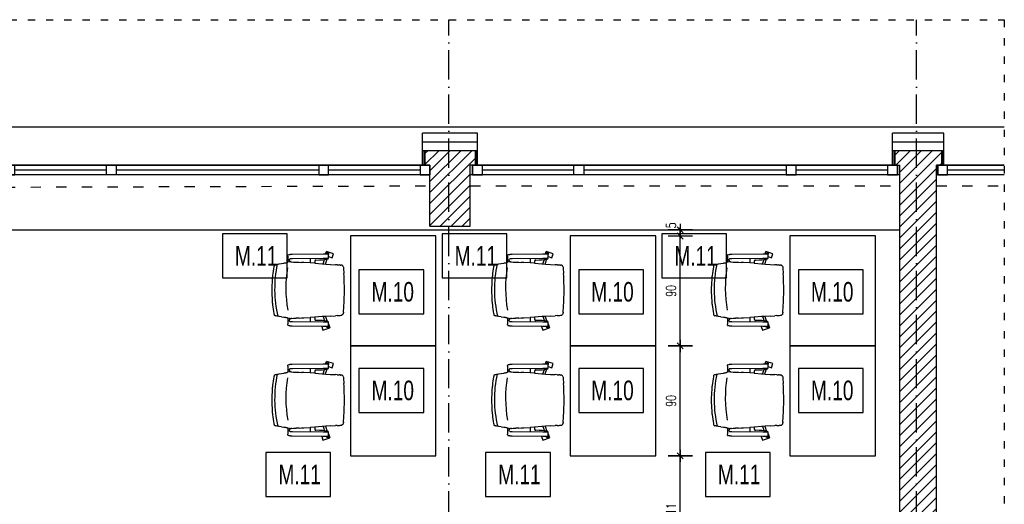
# Model space of a CAD drawing. Header units: millimetres. Extents: x 167273 to 188273, y -125105 to -88145.
# Tile 16 of 210: x 169980 to 170786, y -122048 to -121651. Entities that reach past the tile are written whole.
import ezdxf

# ---------------------------------------------------------------- set-up
doc = ezdxf.new("R2010")
doc.units = ezdxf.units.MM
doc.header["$PDMODE"] = 35
doc.header["$PDSIZE"] = 5
doc.linetypes.add('ACAD_ISO03W100', pattern=[30, 12, -18])
doc.linetypes.add('ACAD_ISO10W100', pattern=[18, 12, -3, 0, -3])
for name, color, linetype in [('!_zakres_wyposażenie', 80, 'Continuous'), ('a-osie', 1, 'ACAD_ISO10W100'), ('a-wymiary', 9, 'Continuous'), ('b-izolacja', 8, 'BATTING'), ('b-okna', 6, 'Continuous'), ('b-przerywana1', 9, 'ACAD_ISO03W100'), ('b-widokowa', 7, 'Continuous'), ('b-ściany', 2, 'Continuous'), ('c-meble', 5, 'Continuous'), ('h-hatch', 8, 'Continuous')]:
    doc.layers.add(name, color=color, linetype=linetype)
doc.styles.add('PPAB_50', font='romans.shx', dxfattribs={"width": 0.7, "height": 8})
doc.linetypes.add('BATTING', pattern='A,0.0001,-0.1,[134,ltypeshp.shx,S=0.1,R=0,X=-0.1,Y=0],-0.2,[134,ltypeshp.shx,S=0.1,R=180,X=0.1,Y=0],-0.1', length=0.4001)
doc.dimstyles.new('newPPAB_50', dxfattribs={"dimscale": 0, "dimtxt": 8, "dimasz": 1, "dimexe": 10, "dimexo": 10, "dimgap": 3.5, "dimtad": 1, "dimdec": 0, "dimzin": 0, "dimdsep": 46, "dimtxsty": 'PPAB_50', "dimblk": 'tick_50', "dimcen": 0.09, "dimdle": 5, "dimse1": 1, "dimse2": 1, "dimclrd": 9, "dimclre": 9, "dimclrt": 161, "dimadec": 0, "dimazin": 0, "dimtfac": 1, "dimtdec": 0, "dimtix": 1, "dimtofl": 0, "dimtmove": 2, "dimatfit": 3, "dimldrblk": 'tick_50', "dimfxl": 0, "dimtolj": 1, "dimtzin": 0, "dimarcsym": 0})
pattern_1 = [(45, (-26550.2005, 31481.7547), (-4.49012806, 4.49012806), [])]

# ---------------------------------------------------------------- blocks, each defined once
blk = doc.blocks.new('okno_')
at = {"layer": 'b-okna'}
for p, q in [((-166, -4), (-91, -4)), ((-83, -4), (83, -4)), ((91, -4), (166, -4))]:
    blk.add_line(p, q, dxfattribs=at)
for points in [[(-174, -8), (174, -8), (174, 0), (-174, 0)], [(-174, 0), (-166, 0), (-166, -8), (-174, -8)], [(-83, 0), (-91, 0), (-91, -8), (-83, -8)], [(83, 0), (91, 0), (91, -8), (83, -8)], [(166, 0), (174, 0), (174, -8), (166, -8)]]:
    blk.add_lwpolyline(points, close=True, dxfattribs=at)
blk = doc.blocks.new('chaise bureau dwg')
for p, q in [((-18.54, 29.73), (-17.58, 32.67)), ((-17.58, 32.67), (-11.87, 30.81)), ((-46.3, 22.96), (-46.3, 27.9)), ((-46.24, 28.59), (-46.22, 28.61)), ((-46.22, 28.61), (-46.21, 28.64)), ((-46.21, 28.64), (-46.19, 28.67)), ((-46.19, 28.67), (-46.18, 28.69)), ((-46.18, 28.69), (-46.17, 28.7)), ((-46.17, 28.7), (-46.15, 28.72)), ((-46.15, 28.72), (-46.14, 28.74)), ((-46.14, 28.74), (-46.11, 28.77)), ((-46.11, 28.77), (-46.09, 28.79)), ((-46.09, 28.79), (-46.06, 28.81)), ((-46.06, 28.81), (-46.03, 28.84)), ((-46.03, 28.84), (-45.99, 28.86)), ((-45.99, 28.86), (-45.95, 28.88)), ((-45.19, 29.22), (-45.95, 28.88)), ((-45.15, 29.23), (-45.19, 29.22)), ((-45.12, 29.25), (-45.15, 29.23)), ((-45.09, 29.26), (-45.12, 29.25)), ((-45.06, 29.27), (-45.09, 29.26)), ((-45.04, 29.27), (-45.06, 29.27)), ((-45.01, 29.28), (-45.04, 29.27)), ((-44.97, 29.29), (-45.01, 29.28)), ((-44.93, 29.29), (-44.97, 29.29)), ((-44.94, 23.14), (-44.94, 24.26)), ((-44.88, 29.3), (-44.93, 29.29)), ((-44.83, 29.3), (-44.88, 29.3)), ((-44.85, 25.47), (-44.79, 25.5)), ((-44.78, 29.31), (-44.83, 29.3)), ((-44.79, 25.5), (-44.78, 25.5)), ((-44.73, 29.32), (-44.78, 29.31)), ((-44.78, 25.5), (-44.77, 25.5)), ((-44.78, 25.5), (-44.78, 25.5)), ((-44.77, 25.5), (-44.75, 25.51)), ((-44.75, 25.51), (-44.72, 25.51)), ((-44.67, 29.32), (-44.73, 29.32)), ((-44.72, 25.51), (-44.69, 25.52)), ((-44.69, 25.52), (-44.66, 25.52)), ((-44.61, 29.33), (-44.67, 29.32)), ((-44.66, 25.52), (-44.62, 25.52)), ((-44.62, 25.52), (-44.57, 25.53)), ((-44.54, 29.33), (-44.61, 29.33)), ((-44.57, 25.53), (-44.53, 25.53)), ((-44.47, 29.34), (-44.54, 29.33)), ((-44.53, 25.53), (-44.47, 25.54)), ((-44.4, 29.34), (-44.47, 29.34)), ((-44.47, 25.54), (-44.42, 25.54)), ((-44.42, 25.54), (-44.36, 25.55)), ((-44.33, 29.35), (-44.4, 29.34)), ((-44.36, 25.55), (-44.3, 25.55)), ((-44.25, 29.35), (-44.33, 29.35)), ((-44.3, 25.55), (-44.23, 25.56)), ((-44.17, 29.36), (-44.25, 29.35)), ((-44.23, 25.56), (-44.17, 25.56)), ((-44.08, 29.36), (-44.17, 29.36)), ((-44.17, 25.56), (-44.09, 25.56)), ((-44.09, 25.56), (-44.02, 25.57)), ((-44, 29.37), (-44.08, 29.36)), ((-44.02, 25.57), (-43.94, 25.57)), ((-43.91, 29.37), (-44, 29.37)), ((-43.94, 25.57), (-43.86, 25.58)), ((-43.82, 29.37), (-43.91, 29.37)), ((-43.86, 25.58), (-43.78, 25.58)), ((-43.72, 29.38), (-43.82, 29.37)), ((-43.78, 25.58), (-43.7, 25.58)), ((-43.62, 29.38), (-43.72, 29.38)), ((-43.7, 25.58), (-43.61, 25.59)), ((-43.52, 29.39), (-43.62, 29.38)), ((-43.61, 25.59), (-43.52, 25.59)), ((-43.42, 29.39), (-43.52, 29.39)), ((-43.52, 25.59), (-43.43, 25.59)), ((-43.43, 25.59), (-43.34, 25.59)), ((-43.32, 29.39), (-43.42, 29.39)), ((-43.34, 25.59), (-43.24, 25.6)), ((-43.21, 29.39), (-43.32, 29.39)), ((-43.24, 25.6), (-43.15, 25.6)), ((-43.1, 29.4), (-43.21, 29.39)), ((-43.15, 25.6), (-43.05, 25.6)), ((-42.99, 29.4), (-43.1, 29.4)), ((-43.05, 25.6), (-42.95, 25.6)), ((-42.88, 29.4), (-42.99, 29.4)), ((-42.95, 25.6), (-42.85, 25.6)), ((-42.77, 29.4), (-42.88, 29.4)), ((-42.85, 25.6), (-42.74, 25.61)), ((-42.66, 29.4), (-42.77, 29.4)), ((-42.74, 25.61), (-42.64, 25.61)), ((-17.36, 29.74), (-42.66, 29.4)), ((-42.64, 25.61), (-17.35, 25.94)), ((-27.96, 22.26), (-27.96, 25.8)), ((-24.11, 24.19), (-24.08, 24.24)), ((-24.08, 24.24), (-24.05, 24.28)), ((-24.05, 24.28), (-24.02, 24.32)), ((-24.02, 24.32), (-23.99, 24.35)), ((-23.99, 24.35), (-23.96, 24.39)), ((-23.96, 24.39), (-23.92, 24.42)), ((-23.92, 24.42), (-23.89, 24.46)), ((-23.89, 24.46), (-23.85, 24.49)), ((-23.85, 24.49), (-23.81, 24.52)), ((-23.81, 24.52), (-23.77, 24.54)), ((-23.77, 24.54), (-23.73, 24.57)), ((-23.73, 24.57), (-23.69, 24.59)), ((-23.69, 24.59), (-23.65, 24.61)), ((-23.65, 24.61), (-23.6, 24.63)), ((-23.6, 24.63), (-23.56, 24.64)), ((-23.56, 24.64), (-23.51, 24.66)), ((-23.51, 24.66), (-23.47, 24.67)), ((-23.47, 24.67), (-23.42, 24.68)), ((-23.42, 24.68), (-23.38, 24.68)), ((-23.38, 24.68), (-23.33, 24.69)), ((-23.33, 24.69), (-23.29, 24.69)), ((-20.35, 24.73), (-23.29, 24.69)), ((-20.25, 24.73), (-20.35, 24.73)), ((-20.15, 24.73), (-20.25, 24.73)), ((-20.05, 24.73), (-20.15, 24.73)), ((-19.96, 24.73), (-20.05, 24.73)), ((-19.86, 24.74), (-19.96, 24.73)), ((-19.77, 24.74), (-19.86, 24.74)), ((-19.67, 24.74), (-19.77, 24.74)), ((-19.58, 24.74), (-19.67, 24.74)), ((-19.49, 24.75), (-19.58, 24.74)), ((-19.4, 24.75), (-19.49, 24.75)), ((-19.32, 24.75), (-19.4, 24.75)), ((-19.23, 24.76), (-19.32, 24.75)), ((-19.15, 24.76), (-19.23, 24.76)), ((-19.07, 24.76), (-19.15, 24.76)), ((-18.99, 24.77), (-19.07, 24.76)), ((-18.91, 24.77), (-18.99, 24.77)), ((-18.84, 24.77), (-18.91, 24.77)), ((-18.77, 24.78), (-18.84, 24.77)), ((-18.7, 24.78), (-18.77, 24.78)), ((-18.63, 24.79), (-18.7, 24.78)), ((-18.57, 24.79), (-18.63, 24.79)), ((-18.51, 24.8), (-18.57, 24.79)), ((-18.45, 24.8), (-18.51, 24.8)), ((-18.39, 24.81), (-18.45, 24.8)), ((-18.34, 24.81), (-18.39, 24.81)), ((-18.28, 24.82), (-18.34, 24.81)), ((-18.23, 24.82), (-18.28, 24.82)), ((-18.19, 24.83), (-18.23, 24.82)), ((-18.14, 24.83), (-18.19, 24.83)), ((-18.1, 24.84), (-18.14, 24.83)), ((-18.02, 24.85), (-18.1, 24.84)), ((-13.48, 25.76), (-18.02, 24.85)), ((-17.45, 21.55), (-16.23, 25.21)), ((-17.28, 29.74), (-17.36, 29.74)), ((-17.35, 25.94), (-17.2, 25.95)), ((-17.19, 29.74), (-17.28, 29.74)), ((-17.2, 25.95), (-17.04, 25.95)), ((-17.1, 29.74), (-17.19, 29.74)), ((-17.02, 29.74), (-17.1, 29.74)), ((-17.04, 25.95), (-16.89, 25.95)), ((-16.93, 29.75), (-17.02, 29.74)), ((-16.84, 29.75), (-16.93, 29.75)), ((-16.89, 25.95), (-16.74, 25.95)), ((-16.76, 29.75), (-16.84, 29.75)), ((-16.67, 29.75), (-16.76, 29.75)), ((-16.74, 25.95), (-16.58, 25.95)), ((-16.58, 29.75), (-16.67, 29.75)), ((-16.49, 29.75), (-16.58, 29.75)), ((-16.58, 25.95), (-16.43, 25.95)), ((-16.4, 29.75), (-16.49, 29.75)), ((-16.43, 25.95), (-16.27, 25.95)), ((-16.32, 29.75), (-16.4, 29.75)), ((-16.23, 29.74), (-16.32, 29.75)), ((-16.27, 25.95), (-16.12, 25.95)), ((-16.14, 29.74), (-16.23, 29.74)), ((-16.06, 29.74), (-16.14, 29.74)), ((-16.12, 25.95), (-15.97, 25.95)), ((-15.97, 29.74), (-16.06, 29.74)), ((-15.88, 29.74), (-15.97, 29.74)), ((-15.97, 25.95), (-15.81, 25.94)), ((-15.8, 29.74), (-15.88, 29.74)), ((-15.81, 25.94), (-15.67, 25.94)), ((-15.71, 29.74), (-15.8, 29.74)), ((-15.63, 29.74), (-15.71, 29.74)), ((-15.67, 25.94), (-15.52, 25.94)), ((-15.55, 29.74), (-15.63, 29.74)), ((-15.46, 29.74), (-15.55, 29.74)), ((-15.52, 25.94), (-15.38, 25.94)), ((-15.52, 21.42), (-14.19, 25.62)), ((-15.38, 29.73), (-15.46, 29.74)), ((-15.3, 29.73), (-15.38, 29.73)), ((-15.38, 25.94), (-15.24, 25.93)), ((-15.22, 29.73), (-15.3, 29.73)), ((-15.24, 25.93), (-15.1, 25.93)), ((-15.14, 29.73), (-15.22, 29.73)), ((-15.07, 29.73), (-15.14, 29.73)), ((-15.1, 25.93), (-14.97, 25.93)), ((-14.99, 29.72), (-15.07, 29.73)), ((-14.91, 29.72), (-14.99, 29.72)), ((-14.97, 25.93), (-14.84, 25.92)), ((-14.84, 29.72), (-14.91, 29.72)), ((-14.77, 29.72), (-14.84, 29.72)), ((-14.84, 25.92), (-14.71, 25.92)), ((-14.7, 29.71), (-14.77, 29.72)), ((-14.72, 29.71), (-14.6, 30.08)), ((-14.71, 25.92), (-14.65, 25.91)), ((-14.63, 29.71), (-14.7, 29.71)), ((-14.65, 25.91), (-14.6, 25.91)), ((-14.56, 29.71), (-14.63, 29.71)), ((-14.6, 25.91), (-14.54, 25.91)), ((-14.49, 29.7), (-14.56, 29.71)), ((-14.54, 25.91), (-14.48, 25.91)), ((-14.43, 29.7), (-14.49, 29.7)), ((-14.48, 25.91), (-14.43, 25.9)), ((-14.36, 29.7), (-14.43, 29.7)), ((-14.43, 25.9), (-14.37, 25.9)), ((-14.37, 25.9), (-14.32, 25.9)), ((-14.3, 29.69), (-14.36, 29.7)), ((-14.32, 25.9), (-14.27, 25.89)), ((-14.24, 29.69), (-14.3, 29.69)), ((-14.27, 25.89), (-14.22, 25.89)), ((-14.18, 29.69), (-14.24, 29.69)), ((-14.22, 25.89), (-14.18, 25.89)), ((-14.12, 29.68), (-14.18, 29.69)), ((-14.18, 25.89), (-14.13, 25.89)), ((-14.13, 25.89), (-14.09, 25.88)), ((-14.07, 29.68), (-14.12, 29.68)), ((-14.09, 25.88), (-14.05, 25.88)), ((-14.01, 29.68), (-14.07, 29.68)), ((-14.05, 25.88), (-14.01, 25.88)), ((-13.96, 29.67), (-14.01, 29.68)), ((-14.01, 25.88), (-13.97, 25.87)), ((-13.97, 25.87), (-13.93, 25.87)), ((-13.91, 29.67), (-13.96, 29.67)), ((-13.93, 25.87), (-13.9, 25.87)), ((-13.87, 29.66), (-13.91, 29.67)), ((-13.9, 25.87), (-13.87, 25.86)), ((-13.82, 29.66), (-13.87, 29.66)), ((-13.87, 25.86), (-13.84, 25.86)), ((-13.84, 25.86), (-13.81, 25.86)), ((-13.78, 29.66), (-13.82, 29.66)), ((-13.81, 25.86), (-13.78, 25.85)), ((-13.69, 29.65), (-13.78, 29.66)), ((-13.78, 25.85), (-13.76, 25.85)), ((-13.76, 25.85), (-13.74, 25.85)), ((-13.74, 25.85), (-13.72, 25.84)), ((-13.72, 25.84), (-13.71, 25.84)), ((-13.71, 25.84), (-13.7, 25.84)), ((-13.7, 25.84), (-13.69, 25.84)), ((-13.62, 29.64), (-13.69, 29.65)), ((-13.69, 25.84), (-13.69, 25.84)), ((-13.54, 29.63), (-13.62, 29.64)), ((-13.47, 29.61), (-13.54, 29.63)), ((-13.41, 25.77), (-13.48, 25.76)), ((-13.44, 29.61), (-13.47, 29.61)), ((-13.41, 29.6), (-13.44, 29.61)), ((-13.37, 29.58), (-13.41, 29.6)), ((-13.37, 25.78), (-13.41, 25.77)), ((-13.35, 29.58), (-13.37, 29.58)), ((-13.35, 25.79), (-13.37, 25.78)), ((-13.32, 29.57), (-13.35, 29.58)), ((-13.33, 25.8), (-13.35, 25.79)), ((-13.3, 25.81), (-13.33, 25.8)), ((-13.3, 29.56), (-13.32, 29.57)), ((-13.27, 29.55), (-13.3, 29.56)), ((-13.28, 25.82), (-13.3, 25.81)), ((-13.24, 25.84), (-13.28, 25.82)), ((-13.24, 29.53), (-13.27, 29.55)), ((-13.22, 29.52), (-13.24, 29.53)), ((-13.23, 25.85), (-13.24, 25.84)), ((-13.21, 25.86), (-13.23, 25.85)), ((-13.2, 29.51), (-13.22, 29.52)), ((-13.18, 25.87), (-13.21, 25.86)), ((-13.18, 29.49), (-13.2, 29.51)), ((-13.16, 29.48), (-13.18, 29.49)), ((-13.16, 25.89), (-13.18, 25.87)), ((-13.13, 29.46), (-13.16, 29.48)), ((-13.14, 25.91), (-13.16, 25.89)), ((-13.11, 25.94), (-13.14, 25.91)), ((-13.1, 29.43), (-13.13, 29.46)), ((-13.08, 25.97), (-13.11, 25.94)), ((-13.08, 29.4), (-13.1, 29.43)), ((-13.05, 29.36), (-13.08, 29.4)), ((-13.05, 26), (-13.08, 25.97)), ((-13.02, 29.32), (-13.05, 29.36)), ((-13.03, 26.03), (-13.05, 26)), ((-13.02, 26.05), (-13.03, 26.03)), ((-13.02, 29.33), (-12.96, 29.54)), ((-13, 29.29), (-13.02, 29.32)), ((-13.01, 26.08), (-13.02, 26.05)), ((-12.99, 26.1), (-13.01, 26.08)), ((-12.99, 29.27), (-13, 29.29)), ((-12.99, 29.26), (-12.99, 26.11)), ((-12.96, 27.48), (-12.99, 27.49)), ((-12.96, 27.48), (-11.87, 30.81)), ((-57.49, 19.19), (-57.5, 19.15)), ((-57.48, 19.28), (-57.49, 19.24)), ((-57.49, 19.24), (-57.49, 19.19)), ((-57.47, 19.32), (-57.48, 19.28)), ((-57.46, 19.41), (-57.47, 19.37)), ((-57.47, 19.37), (-57.47, 19.32)), ((-57.45, 19.45), (-57.46, 19.41)), ((-57.44, 19.54), (-57.45, 19.5)), ((-57.45, 19.5), (-57.45, 19.45)), ((-57.43, 19.58), (-57.44, 19.54)), ((-57.42, 19.66), (-57.43, 19.62)), ((-57.43, 19.62), (-57.43, 19.58)), ((-57.41, 19.71), (-57.42, 19.66)), ((-57.4, 19.79), (-57.41, 19.75)), ((-57.41, 19.75), (-57.41, 19.71)), ((-57.39, 19.83), (-57.4, 19.79)), ((-57.38, 19.9), (-57.39, 19.86)), ((-57.39, 19.86), (-57.39, 19.83)), ((-57.37, 19.94), (-57.38, 19.9)), ((-57.36, 20.01), (-57.37, 19.98)), ((-57.37, 19.98), (-57.37, 19.94)), ((-57.35, 20.09), (-57.36, 20.05)), ((-57.36, 20.05), (-57.36, 20.01)), ((-57.34, 20.12), (-57.35, 20.09)), ((-57.3, 20.3), (-57.31, 20.27)), ((-57.29, 20.37), (-57.3, 20.33)), ((-57.3, 20.33), (-57.3, 20.3)), ((-57.28, 20.4), (-57.29, 20.37)), ((-57.27, 20.43), (-57.28, 20.4)), ((-57.26, 20.48), (-57.27, 20.45)), ((-57.27, 20.45), (-57.27, 20.43)), ((-57.25, 20.51), (-57.26, 20.48)), ((-57.24, 20.53), (-57.25, 20.51)), ((-57.23, 20.58), (-57.24, 20.56)), ((-57.24, 20.56), (-57.24, 20.53)), ((-57.22, 20.6), (-57.23, 20.58)), ((-57.21, 20.64), (-57.22, 20.62)), ((-57.22, 20.62), (-57.22, 20.6)), ((-57.2, 20.66), (-57.21, 20.64)), ((-57.19, 20.69), (-57.2, 20.68)), ((-57.2, 20.68), (-57.2, 20.66)), ((-57.18, 20.72), (-57.19, 20.71)), ((-57.19, 20.71), (-57.19, 20.69)), ((-57.17, 20.74), (-57.18, 20.73)), ((-57.18, 20.73), (-57.18, 20.72)), ((-57.16, 20.75), (-57.17, 20.74)), ((-57.15, 20.76), (-57.16, 20.75)), ((-57.16, 20.75), (-57.16, 20.75)), ((-57, 20.84), (-57.15, 20.77)), ((-57.15, 20.77), (-57.15, 20.76)), ((-57.15, 20.76), (-57.15, 20.76)), ((-57, 20.84), (-57, 20.84)), ((-56.99, 20.84), (-57, 20.84)), ((-56.99, 20.84), (-56.54, 20.97)), ((-55.88, 21.1), (-56.54, 20.97)), ((-55.13, 21.23), (-55.88, 21.1)), ((-54.27, 21.35), (-55.13, 21.23)), ((-53.51, 21.48), (-54.27, 21.35)), ((-51.6, 21.74), (-53.51, 21.48)), ((-51.6, 21.74), (-49.49, 21.99)), ((-49.49, 21.99), (-48.33, 22.16)), ((-48.33, 22.16), (-47.86, 22.25)), ((-47.86, 22.25), (-47.1, 22.42)), ((-47.1, 22.42), (-46.92, 22.51)), ((-46.92, 22.51), (-46.77, 22.68)), ((-46.77, 22.68), (-46.6, 22.76)), ((-46.52, 22.85), (-46.6, 22.76)), ((-46.52, 22.85), (-46.3, 22.96)), ((-44.94, 23.14), (-46.3, 22.96)), ((-44.94, 23.14), (-43.86, 23.14)), ((-43.11, 23.1), (-43.86, 23.14)), ((-43.11, 23.1), (-41.64, 23.02)), ((-41.64, 23.02), (-39.64, 22.93)), ((-37.26, 22.89), (-39.64, 22.93)), ((-37.12, 22.89), (-37.26, 22.89)), ((-37.12, 22.89), (-35.13, 22.76)), ((-35.13, 22.76), (-33.14, 22.62)), ((-33.14, 22.62), (-27.96, 22.27)), ((-24.25, 22.01), (-27.96, 22.26)), ((-24.25, 23.67), (-24.24, 23.72)), ((-24.25, 22.01), (-24.25, 23.67)), ((-24.25, 22.01), (-24.18, 22.01)), ((-24.24, 23.77), (-24.23, 23.82)), ((-24.24, 23.72), (-24.24, 23.77)), ((-24.23, 23.87), (-24.22, 23.92)), ((-24.23, 23.82), (-24.23, 23.87)), ((-24.22, 23.92), (-24.2, 23.97)), ((-24.2, 23.97), (-24.19, 24.01)), ((-24.19, 24.01), (-24.17, 24.06)), ((-18.25, 21.6), (-24.18, 22.01)), ((-24.17, 24.06), (-24.15, 24.11)), ((-24.15, 24.11), (-24.13, 24.15)), ((-24.13, 24.15), (-24.11, 24.19)), ((-15.27, 21.4), (-18.25, 21.6)), ((-15.52, 21.41), (-15.52, 21.41)), ((-11.3, 21.13), (-15.27, 21.4)), ((-11.3, 21.13), (-7.3, 20.86)), ((-5.8, 20.75), (-7.3, 20.86)), ((-5.8, 20.75), (-4.43, 20.66)), ((-4.43, 20.66), (-4.32, 20.65)), ((-4.32, 20.65), (-4.2, 20.65)), ((-4.2, 20.65), (-3.97, 20.63)), ((-3.97, 20.63), (-3.52, 20.6)), ((-3.52, 20.6), (-2.73, 20.55)), ((-2.73, 20.55), (-2.02, 20.42)), ((-1.4, 20.02), (-2.02, 20.42)), ((-1.23, 19.78), (-1.4, 20.02)), ((-1, 19.46), (-1.23, 19.78)), ((-0.96, 19.31), (-1, 19.46)), ((-0.94, 19.32), (-0.84, 18.75)), ((-0.84, 18.75), (-0.84, 18.67)), ((-0.84, 18.67), (-0.83, 18.59)), ((-0.83, 18.59), (-0.82, 18.43)), ((-0.8, 18.12), (-0.82, 18.43)), ((-0.8, 18.12), (-0.21, 9.39)), ((-0.21, 9.39), (0, 0)), ((0, 0), (-0.21, -9.39)), ((-0.8, -18.12), (-0.51, -13.75)), ((-0.32, -11.57), (-0.51, -13.75)), ((-0.26, -10.48), (-0.32, -11.57)), ((-0.21, -9.39), (-0.26, -10.48)), ((-57.5, -19.15), (-57.49, -19.19)), ((-57.49, -19.19), (-57.49, -19.24)), ((-57.49, -19.24), (-57.48, -19.28)), ((-57.48, -19.28), (-57.47, -19.32)), ((-57.47, -19.32), (-57.47, -19.37)), ((-57.47, -19.37), (-57.46, -19.41)), ((-57.46, -19.41), (-57.45, -19.45)), ((-57.45, -19.45), (-57.45, -19.5)), ((-57.45, -19.5), (-57.44, -19.54)), ((-57.44, -19.54), (-57.43, -19.58)), ((-57.43, -19.58), (-57.43, -19.62)), ((-57.43, -19.62), (-57.42, -19.66)), ((-57.42, -19.66), (-57.41, -19.71)), ((-57.41, -19.71), (-57.41, -19.75)), ((-57.41, -19.75), (-57.4, -19.79)), ((-57.4, -19.79), (-57.39, -19.83)), ((-57.39, -19.83), (-57.39, -19.86)), ((-57.39, -19.86), (-57.38, -19.9)), ((-57.38, -19.9), (-57.37, -19.94)), ((-57.37, -19.94), (-57.37, -19.98)), ((-57.37, -19.98), (-57.36, -20.01)), ((-57.36, -20.01), (-57.36, -20.05)), ((-57.36, -20.05), (-57.35, -20.09)), ((-57.35, -20.09), (-57.34, -20.12)), ((-57.31, -20.27), (-57.3, -20.3)), ((-57.3, -20.3), (-57.3, -20.33)), ((-57.3, -20.33), (-57.29, -20.37)), ((-57.29, -20.37), (-57.28, -20.4)), ((-57.28, -20.4), (-57.27, -20.43)), ((-57.27, -20.43), (-57.27, -20.46)), ((-57.27, -20.46), (-57.26, -20.48)), ((-57.26, -20.48), (-57.25, -20.51)), ((-57.25, -20.51), (-57.24, -20.53)), ((-57.24, -20.53), (-57.24, -20.56)), ((-57.24, -20.56), (-57.23, -20.58)), ((-57.23, -20.58), (-57.22, -20.6)), ((-57.22, -20.6), (-57.22, -20.62)), ((-57.22, -20.62), (-57.21, -20.64)), ((-57.21, -20.64), (-57.2, -20.66)), ((-57.2, -20.66), (-57.2, -20.68)), ((-57.2, -20.68), (-57.19, -20.69)), ((-57.19, -20.69), (-57.19, -20.71)), ((-57.19, -20.71), (-57.18, -20.72)), ((-57.18, -20.72), (-57.18, -20.73)), ((-57.18, -20.73), (-57.17, -20.74)), ((-57.17, -20.74), (-57.16, -20.75)), ((-57.16, -20.75), (-57.15, -20.76)), ((-57.16, -20.75), (-57.16, -20.75)), ((-57.15, -20.76), (-57.15, -20.77)), ((-57.15, -20.76), (-57.15, -20.76)), ((-57.15, -20.77), (-57, -20.84)), ((-57, -20.84), (-56.54, -20.97)), ((-56.54, -20.97), (-55.88, -21.1)), ((-55.88, -21.1), (-55.13, -21.23)), ((-55.13, -21.23), (-54.27, -21.35)), ((-54.27, -21.35), (-53.51, -21.48)), ((-53.51, -21.48), (-51.6, -21.74)), ((-51.6, -21.74), (-49.49, -21.99)), ((-48.33, -22.16), (-49.49, -21.99)), ((-47.86, -22.25), (-48.33, -22.16)), ((-47.1, -22.42), (-47.86, -22.25)), ((-46.92, -22.51), (-47.1, -22.42)), ((-46.77, -22.68), (-46.92, -22.51)), ((-46.6, -22.76), (-46.77, -22.68)), ((-46.6, -22.76), (-46.52, -22.85)), ((-46.3, -22.96), (-46.52, -22.85)), ((-44.94, -23.14), (-46.3, -22.96)), ((-46.3, -27.9), (-46.3, -22.96)), ((-44.94, -24.26), (-44.94, -23.14)), ((-43.86, -23.14), (-44.94, -23.14)), ((-43.86, -23.14), (-43.11, -23.1)), ((-43.11, -23.1), (-41.64, -23.02)), ((-41.64, -23.02), (-39.64, -22.93)), ((-39.64, -22.93), (-37.26, -22.89)), ((-37.26, -22.89), (-37.12, -22.89)), ((-37.12, -22.89), (-35.13, -22.76)), ((-33.14, -22.62), (-35.13, -22.76)), ((-27.96, -22.27), (-33.14, -22.62)), ((-24.25, -22.01), (-27.96, -22.26)), ((-27.96, -25.8), (-27.96, -22.26)), ((-24.25, -23.67), (-24.25, -22.01)), ((-24.25, -22.01), (-24.18, -22.01)), ((-24.24, -23.72), (-24.25, -23.67)), ((-24.24, -23.77), (-24.24, -23.72)), ((-24.23, -23.82), (-24.24, -23.77)), ((-24.23, -23.87), (-24.23, -23.82)), ((-24.22, -23.92), (-24.23, -23.87)), ((-24.2, -23.97), (-24.22, -23.92)), ((-24.19, -24.01), (-24.2, -23.97)), ((-24.17, -24.06), (-24.19, -24.01)), ((-24.18, -22.01), (-18.25, -21.6)), ((-24.15, -24.11), (-24.17, -24.06)), ((-24.13, -24.15), (-24.15, -24.11)), ((-24.11, -24.19), (-24.13, -24.15)), ((-24.08, -24.24), (-24.11, -24.19)), ((-18.25, -21.6), (-15.27, -21.4)), ((-17.45, -21.55), (-16.23, -25.21)), ((-15.52, -21.41), (-15.52, -21.41)), ((-15.52, -21.42), (-14.19, -25.62)), ((-15.27, -21.4), (-11.3, -21.13)), ((-11.3, -21.13), (-7.3, -20.86)), ((-5.8, -20.75), (-7.3, -20.86)), ((-5.8, -20.75), (-4.43, -20.66)), ((-3.52, -20.6), (-4.43, -20.66)), ((-3.52, -20.6), (-3.12, -20.58)), ((-3.12, -20.58), (-2.93, -20.56)), ((-2.83, -20.56), (-2.93, -20.56)), ((-2.73, -20.55), (-2.83, -20.56)), ((-2.02, -20.42), (-2.73, -20.55)), ((-1.4, -20.02), (-2.02, -20.42)), ((-1.23, -19.78), (-1.4, -20.02)), ((-1, -19.46), (-1.23, -19.78)), ((-1, -19.46), (-0.96, -19.31)), ((-0.96, -19.31), (-0.84, -18.75)), ((-0.84, -18.75), (-0.8, -18.12)), ((-46.22, -28.61), (-46.24, -28.59)), ((-46.21, -28.64), (-46.22, -28.61)), ((-46.19, -28.67), (-46.21, -28.64)), ((-46.18, -28.69), (-46.19, -28.67)), ((-46.17, -28.7), (-46.18, -28.69)), ((-46.15, -28.72), (-46.17, -28.7)), ((-46.14, -28.74), (-46.15, -28.72)), ((-46.11, -28.77), (-46.14, -28.74)), ((-46.09, -28.79), (-46.11, -28.77)), ((-46.06, -28.81), (-46.09, -28.79)), ((-46.03, -28.84), (-46.06, -28.81)), ((-45.99, -28.86), (-46.03, -28.84)), ((-45.95, -28.88), (-45.99, -28.86)), ((-45.95, -28.88), (-45.19, -29.22)), ((-45.19, -29.22), (-45.15, -29.23)), ((-45.15, -29.23), (-45.12, -29.24)), ((-45.12, -29.24), (-45.09, -29.25)), ((-45.09, -29.25), (-45.07, -29.26)), ((-45.07, -29.26), (-45.02, -29.27)), ((-45.02, -29.27), (-44.98, -29.28)), ((-44.98, -29.28), (-44.88, -29.3)), ((-44.88, -29.3), (-44.83, -29.3)), ((-44.79, -25.5), (-44.85, -25.47)), ((-44.83, -29.3), (-44.78, -29.31)), ((-44.78, -25.5), (-44.79, -25.5)), ((-44.78, -25.5), (-44.78, -25.5)), ((-44.77, -25.5), (-44.78, -25.5)), ((-44.78, -29.31), (-44.73, -29.32)), ((-44.75, -25.51), (-44.77, -25.5)), ((-44.72, -25.51), (-44.75, -25.51)), ((-44.73, -29.32), (-44.67, -29.32)), ((-44.69, -25.52), (-44.72, -25.51)), ((-44.66, -25.52), (-44.69, -25.52)), ((-44.67, -29.32), (-44.61, -29.33)), ((-44.62, -25.52), (-44.66, -25.52)), ((-44.57, -25.53), (-44.62, -25.52)), ((-44.61, -29.33), (-44.54, -29.33)), ((-44.53, -25.53), (-44.57, -25.53)), ((-44.54, -29.33), (-44.47, -29.34)), ((-44.47, -25.54), (-44.53, -25.53)), ((-44.42, -25.54), (-44.47, -25.54)), ((-44.47, -29.34), (-44.4, -29.34)), ((-44.36, -25.55), (-44.42, -25.54)), ((-44.4, -29.34), (-44.33, -29.35)), ((-44.3, -25.55), (-44.36, -25.55)), ((-44.33, -29.35), (-44.25, -29.35)), ((-44.23, -25.56), (-44.3, -25.55)), ((-44.25, -29.35), (-44.17, -29.36)), ((-44.17, -25.56), (-44.23, -25.56)), ((-44.09, -25.56), (-44.17, -25.56)), ((-44.17, -29.36), (-44.08, -29.36)), ((-44.02, -25.57), (-44.09, -25.56)), ((-44.08, -29.36), (-44, -29.37)), ((-43.94, -25.57), (-44.02, -25.57)), ((-44, -29.37), (-43.91, -29.37)), ((-43.86, -25.58), (-43.94, -25.57)), ((-43.91, -29.37), (-43.82, -29.37)), ((-43.78, -25.58), (-43.86, -25.58)), ((-43.82, -29.37), (-43.72, -29.38)), ((-43.7, -25.58), (-43.78, -25.58)), ((-43.72, -29.38), (-43.62, -29.38)), ((-43.61, -25.59), (-43.7, -25.58)), ((-43.62, -29.38), (-43.52, -29.39)), ((-43.52, -25.59), (-43.61, -25.59)), ((-43.43, -25.59), (-43.52, -25.59)), ((-43.52, -29.39), (-43.42, -29.39)), ((-43.34, -25.59), (-43.43, -25.59)), ((-43.42, -29.39), (-43.32, -29.39)), ((-43.24, -25.6), (-43.34, -25.59)), ((-43.32, -29.39), (-43.21, -29.39)), ((-43.15, -25.6), (-43.24, -25.6)), ((-43.21, -29.39), (-43.1, -29.4)), ((-43.05, -25.6), (-43.15, -25.6)), ((-43.1, -29.4), (-42.99, -29.4)), ((-42.95, -25.6), (-43.05, -25.6)), ((-42.99, -29.4), (-42.88, -29.4)), ((-42.85, -25.6), (-42.95, -25.6)), ((-42.88, -29.4), (-42.77, -29.4)), ((-42.74, -25.61), (-42.85, -25.6)), ((-42.77, -29.4), (-42.66, -29.4)), ((-42.64, -25.61), (-42.74, -25.61)), ((-42.66, -29.4), (-17.36, -29.74)), ((-17.35, -25.94), (-42.64, -25.61)), ((-24.05, -24.28), (-24.08, -24.24)), ((-24.02, -24.32), (-24.05, -24.28)), ((-23.99, -24.35), (-24.02, -24.32)), ((-23.96, -24.39), (-23.99, -24.35)), ((-23.92, -24.42), (-23.96, -24.39)), ((-23.89, -24.46), (-23.92, -24.42)), ((-23.85, -24.49), (-23.89, -24.46)), ((-23.81, -24.52), (-23.85, -24.49)), ((-23.77, -24.54), (-23.81, -24.52)), ((-23.73, -24.57), (-23.77, -24.54)), ((-23.69, -24.59), (-23.73, -24.57)), ((-23.65, -24.61), (-23.69, -24.59)), ((-23.6, -24.63), (-23.65, -24.61)), ((-23.56, -24.64), (-23.6, -24.63)), ((-23.51, -24.66), (-23.56, -24.64)), ((-23.47, -24.67), (-23.51, -24.66)), ((-23.42, -24.68), (-23.47, -24.67)), ((-23.38, -24.68), (-23.42, -24.68)), ((-23.33, -24.69), (-23.38, -24.68)), ((-23.29, -24.69), (-23.33, -24.69)), ((-23.29, -24.69), (-20.35, -24.73)), ((-20.35, -24.73), (-20.25, -24.73)), ((-20.25, -24.73), (-20.15, -24.73)), ((-20.15, -24.73), (-20.05, -24.73)), ((-20.05, -24.73), (-19.96, -24.73)), ((-19.96, -24.73), (-19.86, -24.74)), ((-19.86, -24.74), (-19.77, -24.74)), ((-19.77, -24.74), (-19.67, -24.74)), ((-19.67, -24.74), (-19.58, -24.74)), ((-19.58, -24.74), (-19.49, -24.75)), ((-19.49, -24.75), (-19.4, -24.75)), ((-19.4, -24.75), (-19.32, -24.75)), ((-19.32, -24.75), (-19.23, -24.76)), ((-19.23, -24.76), (-19.15, -24.76)), ((-19.15, -24.76), (-19.07, -24.76)), ((-19.07, -24.76), (-18.99, -24.77)), ((-18.99, -24.77), (-18.91, -24.77)), ((-18.91, -24.77), (-18.84, -24.77)), ((-18.84, -24.77), (-18.77, -24.78)), ((-18.77, -24.78), (-18.7, -24.78)), ((-18.7, -24.78), (-18.63, -24.79)), ((-18.63, -24.79), (-18.57, -24.79)), ((-18.57, -24.79), (-18.51, -24.8)), ((-18.51, -24.8), (-18.45, -24.8)), ((-18.45, -24.8), (-18.39, -24.81)), ((-18.39, -24.81), (-18.34, -24.81)), ((-18.34, -24.81), (-18.28, -24.82)), ((-18.28, -24.82), (-18.23, -24.82)), ((-18.23, -24.82), (-18.19, -24.83)), ((-18.19, -24.83), (-18.14, -24.83)), ((-18.14, -24.83), (-18.1, -24.84)), ((-18.1, -24.84), (-18.02, -24.85)), ((-18.02, -24.85), (-13.48, -25.76)), ((-17.36, -29.74), (-17.28, -29.74)), ((-17.2, -25.95), (-17.35, -25.94)), ((-17.28, -29.74), (-17.19, -29.74)), ((-17.04, -25.95), (-17.2, -25.95)), ((-17.19, -29.74), (-17.1, -29.74)), ((-17.1, -29.74), (-17.02, -29.74)), ((-16.89, -25.95), (-17.04, -25.95)), ((-17.02, -29.74), (-16.93, -29.75)), ((-16.93, -29.75), (-16.84, -29.75)), ((-16.74, -25.95), (-16.89, -25.95)), ((-16.84, -29.75), (-16.76, -29.75)), ((-16.76, -29.75), (-16.67, -29.75)), ((-16.58, -25.95), (-16.74, -25.95)), ((-16.67, -29.75), (-16.58, -29.75)), ((-16.43, -25.95), (-16.58, -25.95)), ((-16.58, -29.75), (-16.49, -29.75)), ((-16.49, -29.75), (-16.4, -29.75)), ((-16.27, -25.95), (-16.43, -25.95)), ((-16.4, -29.75), (-16.32, -29.75)), ((-16.32, -29.75), (-16.23, -29.74)), ((-16.12, -25.95), (-16.27, -25.95)), ((-16.23, -29.74), (-16.14, -29.74)), ((-16.14, -29.74), (-16.06, -29.74)), ((-15.97, -25.95), (-16.12, -25.95)), ((-16.06, -29.74), (-15.97, -29.74)), ((-15.81, -25.94), (-15.97, -25.95)), ((-15.97, -29.74), (-15.88, -29.74)), ((-15.88, -29.74), (-15.8, -29.74)), ((-15.67, -25.94), (-15.81, -25.94)), ((-15.8, -29.74), (-15.71, -29.74)), ((-15.71, -29.74), (-15.63, -29.74)), ((-15.52, -25.94), (-15.67, -25.94)), ((-15.63, -29.74), (-15.55, -29.74)), ((-15.55, -29.74), (-15.46, -29.74)), ((-15.38, -25.94), (-15.52, -25.94)), ((-15.46, -29.74), (-15.38, -29.73)), ((-15.24, -25.93), (-15.38, -25.94)), ((-15.38, -29.73), (-15.3, -29.73)), ((-15.38, -29.73), (-14.73, -31.74)), ((-15.3, -29.73), (-15.22, -29.73)), ((-15.1, -25.93), (-15.24, -25.93)), ((-15.22, -29.73), (-15.14, -29.73)), ((-15.14, -29.73), (-15.07, -29.73)), ((-14.97, -25.93), (-15.1, -25.93)), ((-15.07, -29.73), (-14.99, -29.72)), ((-14.99, -29.72), (-14.91, -29.72)), ((-14.84, -25.92), (-14.97, -25.93)), ((-14.91, -29.72), (-14.84, -29.72)), ((-14.71, -25.92), (-14.84, -25.92)), ((-14.84, -29.72), (-14.77, -29.72)), ((-14.77, -29.72), (-14.7, -29.71)), ((-9.02, -29.88), (-14.73, -31.74)), ((-14.72, -29.71), (-14.6, -30.08)), ((-14.6, -25.91), (-14.71, -25.92)), ((-14.7, -29.71), (-14.63, -29.71)), ((-14.63, -29.71), (-14.56, -29.71)), ((-14.54, -25.91), (-14.6, -25.91)), ((-14.56, -29.71), (-14.49, -29.7)), ((-14.48, -25.91), (-14.54, -25.91)), ((-14.49, -29.7), (-14.42, -29.7)), ((-14.43, -25.9), (-14.48, -25.91)), ((-14.37, -25.9), (-14.43, -25.9)), ((-14.42, -29.7), (-14.36, -29.7)), ((-14.32, -25.9), (-14.37, -25.9)), ((-14.36, -29.7), (-14.3, -29.69)), ((-14.27, -25.89), (-14.32, -25.9)), ((-14.3, -29.69), (-14.24, -29.69)), ((-14.22, -25.89), (-14.27, -25.89)), ((-14.24, -29.69), (-14.18, -29.69)), ((-14.18, -25.89), (-14.22, -25.89)), ((-14.13, -25.89), (-14.18, -25.89)), ((-14.18, -29.69), (-14.12, -29.68)), ((-14.09, -25.88), (-14.13, -25.89)), ((-14.12, -29.68), (-14.07, -29.68)), ((-14.05, -25.88), (-14.09, -25.88)), ((-14.07, -29.68), (-14.01, -29.68)), ((-14.01, -25.88), (-14.05, -25.88)), ((-13.97, -25.87), (-14.01, -25.88)), ((-14.01, -29.68), (-13.96, -29.67)), ((-13.93, -25.87), (-13.97, -25.87)), ((-13.96, -29.67), (-13.91, -29.67)), ((-13.9, -25.87), (-13.93, -25.87)), ((-13.91, -29.67), (-13.87, -29.66)), ((-13.87, -25.86), (-13.9, -25.87)), ((-13.84, -25.86), (-13.87, -25.86)), ((-13.87, -29.66), (-13.82, -29.66)), ((-13.81, -25.86), (-13.84, -25.86)), ((-13.82, -29.66), (-13.78, -29.66)), ((-13.78, -25.85), (-13.81, -25.86)), ((-13.76, -25.85), (-13.78, -25.85)), ((-13.78, -29.66), (-13.74, -29.65)), ((-13.74, -25.85), (-13.76, -25.85)), ((-13.72, -25.84), (-13.74, -25.85)), ((-13.74, -29.65), (-13.7, -29.65)), ((-13.71, -25.84), (-13.72, -25.84)), ((-13.7, -25.84), (-13.71, -25.84)), ((-13.69, -25.84), (-13.7, -25.84)), ((-13.7, -29.65), (-13.62, -29.64)), ((-13.69, -25.84), (-13.69, -25.84)), ((-13.62, -29.64), (-13.55, -29.63)), ((-13.55, -29.63), (-13.48, -29.62)), ((-13.48, -25.76), (-13.41, -25.77)), ((-13.48, -29.62), (-13.44, -29.61)), ((-13.44, -29.61), (-13.41, -29.6)), ((-13.41, -25.77), (-13.37, -25.78)), ((-13.41, -29.6), (-13.37, -29.58)), ((-13.37, -25.78), (-13.35, -25.79)), ((-13.37, -29.58), (-13.32, -29.57)), ((-13.35, -25.79), (-13.33, -25.8)), ((-13.33, -25.8), (-13.3, -25.81)), ((-13.32, -29.57), (-13.3, -29.56)), ((-13.3, -25.81), (-13.28, -25.82)), ((-13.3, -29.56), (-13.27, -29.55)), ((-13.28, -25.82), (-13.24, -25.84)), ((-13.27, -29.55), (-13.24, -29.53)), ((-13.24, -25.84), (-13.23, -25.85)), ((-13.24, -29.53), (-13.22, -29.52)), ((-13.23, -25.85), (-13.21, -25.86)), ((-13.22, -29.52), (-13.2, -29.51)), ((-13.21, -25.86), (-13.18, -25.87)), ((-13.2, -29.51), (-13.18, -29.49)), ((-13.18, -25.87), (-13.16, -25.89)), ((-13.18, -29.49), (-13.16, -29.48)), ((-13.16, -25.89), (-13.14, -25.91)), ((-13.16, -29.48), (-13.13, -29.46)), ((-13.14, -25.91), (-13.11, -25.94)), ((-13.13, -29.46), (-13.1, -29.43)), ((-13.11, -25.94), (-13.08, -25.97)), ((-13.1, -29.43), (-13.08, -29.4)), ((-13.08, -25.97), (-13.05, -26)), ((-13.08, -29.4), (-13.05, -29.36)), ((-13.05, -26), (-13.03, -26.03)), ((-13.05, -29.36), (-13.02, -29.32)), ((-13.03, -26.03), (-13.02, -26.05)), ((-13.02, -26.05), (-13.01, -26.08)), ((-13.02, -29.32), (-13, -29.29)), ((-13.02, -29.33), (-12.96, -29.54)), ((-13.01, -26.08), (-12.99, -26.1)), ((-13, -29.29), (-12.99, -29.27)), ((-12.99, -26.11), (-12.99, -29.26)), ((-12.99, -27.49), (-10.1, -26.56)), ((-10.1, -26.56), (-9.02, -29.88))]:
    blk.add_line(p, q)
at = {"ltscale": 0.1}
for centre, radius, start, end in [((39.78, -0.92), 96.65, 166.67901, 192.1683), ((61.58, -1.75), 109.29, 170.45506, 188.75834)]:
    blk.add_arc(centre, radius, start, end, dxfattribs=at)
for centre, major_axis, ratio, start_param, end_param in [((-46.22, 27.93), (-0.004, -0.679), 0.116972, 3.194315, 4.765111), ((-44.78, 24.33), (-0.01, -1.32), 0.116972, 3.675029, 4.765111), ((-13.78, 29.8), (-0.267, -0.823), 0.999017, 1.57958, 4.703606), ((-51.19, 0), (-27.48, -192.2), 0.046335, 4.619219, 4.656543), ((-57.4, 18.98), (-0.26, -1.8), 0.076154, 3.925127, 4.034662), ((-50.39, 0), (-9.1, -192.2), 0.046161, 4.660533, 4.703126), ((-51.75, 0), (-27.12, -192.2), 0.043392, 4.656043, 4.66447), ((-50.58, 0), (-8.99, -192.2), 0.045159, 4.703051, 4.714501), ((-50.58, 0), (-8.99, 192.2), 0.045159, 1.568684, 1.580134), ((-50.39, 0), (-9.1, 192.2), 0.046161, 1.580059, 1.622652), ((-51.75, 0), (-27.12, 192.2), 0.043392, 1.618715, 1.627142), ((-51.19, 0), (-27.48, 192.2), 0.046335, 1.626642, 1.663967), ((-57.4, -18.98), (-0.26, 1.8), 0.076146, 2.248523, 2.358045), ((-46.22, -27.93), (-0.004, 0.679), 0.116972, 1.518074, 3.088871), ((-44.78, -24.33), (-0.01, 1.32), 0.116972, 1.518074, 2.608156), ((-13.78, -29.8), (-0.267, 0.823), 0.999017, 1.57958, 4.703606)]:
    blk.add_ellipse(centre, major_axis=major_axis, ratio=ratio, start_param=start_param, end_param=end_param)
blk = doc.blocks.new('tick_50')
at = {"color": 9, "ltscale": 20}
for p, q in [((0, 10), (0, -10)), ((-5, 0), (5, 0))]:
    blk.add_line(p, q, dxfattribs=at)
at = {"color": 0}
blk.add_line((2.5, 2.5), (-2.5, -2.5), dxfattribs=at)
blk = doc.blocks.new('*D1412')
at = {"layer": 'a-wymiary', "color": 9, "lineweight": -2}
for p, q in [((170520.89, -121821.89), (170520.89, -121820.89)), ((170520.89, -121828.89), (170520.89, -121829.89))]:
    blk.add_line(p, q, dxfattribs=at)
at = {"layer": 'Defpoints', "color": 0}
for p in [(170500.81, -121822.89), (170500.81, -121827.89), (170520.89, -121822.89)]:
    blk.add_point(p, dxfattribs=at)
at = {"layer": 'a-wymiary', "color": 9, "lineweight": -2}
for p, rotation in [((170520.89, -121822.89), 270), ((170520.89, -121827.89), 90)]:
    blk.add_blockref('tick_50', p, dxfattribs=dict(at, rotation=rotation))
at = {"layer": 'a-wymiary', "color": 161, "insert": (170513.39, -121819.26), "char_height": 8, "attachment_point": 5, "rotation": 90, "style": 'PPAB_50'}
blk.add_mtext('\\A1;5', dxfattribs=at)

msp = doc.modelspace()

# ---------------------------------------------------------------- hatches: boundary and pattern name
at = {"layer": 'h-hatch'}
h = msp.add_hatch(dxfattribs=at)
h.set_pattern_fill('ANSI31', color=256, scale=2, style=0)
h.set_pattern_definition(pattern_1)
h.paths.add_polyline_path([(170348.81, -121769.89), (170352.81, -121769.89), (170352.81, -121757.89), (170311.81, -121757.89), (170311.81, -121769.89), (170315.81, -121769.89), (170315.81, -121777.89), (170315.81, -121819.89), (170348.81, -121819.89)])
h = msp.add_hatch(dxfattribs=at)
h.set_pattern_fill('ANSI31', color=256, scale=2, style=0)
h.set_pattern_definition(pattern_1)
h.paths.add_polyline_path([(170730.81, -121769.89), (170734.81, -121769.89), (170734.81, -121757.89), (170696.81, -121757.89), (170696.81, -121769.89), (170700.81, -121769.89), (170700.81, -122180.89), (170730.81, -122180.89)])

# ---------------------------------------------------------------- linework, layer by layer
at = {"layer": '!_zakres_wyposażenie', "ltscale": 0.5}
for points in [[(170145.82, -121862.2), (170198.88, -121862.2), (170198.88, -121826.2), (170145.82, -121826.2)], [(170325.82, -121862.2), (170378.88, -121862.2), (170378.88, -121826.2), (170325.82, -121826.2)], [(170505.82, -121862.2), (170558.88, -121862.2), (170558.88, -121826.2), (170505.82, -121826.2)], [(170257.71, -121891.7), (170310.77, -121891.7), (170310.77, -121855.7), (170257.71, -121855.7)], [(170437.71, -121891.7), (170490.77, -121891.7), (170490.77, -121855.7), (170437.71, -121855.7)], [(170617.71, -121891.7), (170670.77, -121891.7), (170670.77, -121855.7), (170617.71, -121855.7)], [(170257.71, -121972.4), (170310.77, -121972.4), (170310.77, -121936.4), (170257.71, -121936.4)], [(170437.71, -121972.4), (170490.77, -121972.4), (170490.77, -121936.4), (170437.71, -121936.4)], [(170617.71, -121972.4), (170670.77, -121972.4), (170670.77, -121936.4), (170617.71, -121936.4)], [(170181.48, -122041.09), (170234.54, -122041.09), (170234.54, -122005.09), (170181.48, -122005.09)], [(170361.48, -122041.09), (170414.54, -122041.09), (170414.54, -122005.09), (170361.48, -122005.09)], [(170541.48, -122041.09), (170594.54, -122041.09), (170594.54, -122005.09), (170541.48, -122005.09)]]:
    msp.add_lwpolyline(points, close=True, dxfattribs=at)
at = {"layer": 'a-osie', "ltscale": 2}
for p, q in [((170331.31, -122782.89), (170331.31, -121650.89)), ((170714.31, -122782.89), (170714.31, -121650.89))]:
    msp.add_line(p, q, dxfattribs=at)
at = {"layer": 'b-izolacja', "ltscale": 16}
for p, q in [((170309.81, -121750.89), (170354.81, -121750.89)), ((170694.81, -121750.89), (170736.81, -121750.89))]:
    msp.add_line(p, q, dxfattribs=at)
at = {"layer": 'b-izolacja', "ltscale": 2}
for p, q in [((170310.81, -121757.89), (170310.81, -121769.89)), ((170353.81, -121757.89), (170353.81, -121769.89)), ((170695.81, -121757.89), (170695.81, -121769.89)), ((170735.81, -121757.89), (170735.81, -121769.89))]:
    msp.add_line(p, q, dxfattribs=at)
at = {"layer": 'b-okna'}
for p, q in [((170309.81, -121769.89), (169973.81, -121769.89)), ((170694.81, -121769.89), (170354.81, -121769.89)), ((170786.37, -121769.89), (170736.81, -121769.89)), ((170739.81, -121773.89), (170786.37, -121773.89)), ((170315.81, -121777.89), (169967.81, -121777.89)), ((170700.81, -121777.89), (170348.81, -121777.89)), ((170786.37, -121777.89), (170730.81, -121777.89))]:
    msp.add_line(p, q, dxfattribs=at)
msp.add_lwpolyline([(170786.37, -121777.89), (170731.81, -121777.89), (170731.81, -121769.89), (170786.37, -121769.89)], dxfattribs=at)
msp.add_lwpolyline([(170731.81, -121777.89), (170739.81, -121777.89), (170739.81, -121769.89), (170731.81, -121769.89)], close=True, dxfattribs=at)
at = {"layer": 'b-przerywana1', "ltscale": 0.5}
for p, q in [((169086.37, -121650.89), (170786.37, -121650.89)), ((170786.37, -121650.89), (170786.37, -122762.89))]:
    msp.add_line(p, q, dxfattribs=at)
at = {"layer": 'b-przerywana1', "ltscale": 0.7}
for p, q in [((169967.81, -121787.89), (170315.81, -121786.89)), ((170348.81, -121786.89), (170700.81, -121786.89)), ((170730.81, -121786.89), (170786.37, -121786.89))]:
    msp.add_line(p, q, dxfattribs=at)
at = {"layer": 'b-widokowa'}
for p, q in [((170786.37, -121738.89), (169212.81, -121738.89)), ((170309.81, -121757.89), (170354.81, -121757.89)), ((170311.81, -121757.89), (170311.81, -121769.89)), ((170352.81, -121757.89), (170352.81, -121769.89)), ((170694.81, -121757.89), (170736.81, -121757.89)), ((170696.81, -121757.89), (170696.81, -121769.89)), ((170734.81, -121757.89), (170734.81, -121769.89)), ((169960.81, -121822.89), (170700.81, -121822.89))]:
    msp.add_line(p, q, dxfattribs=at)
at = {"layer": 'b-ściany'}
for p, q in [((170354.81, -121743.89), (170309.81, -121743.89)), ((170309.81, -121769.89), (170309.81, -121743.89)), ((170354.81, -121769.89), (170354.81, -121743.89)), ((170736.81, -121743.89), (170694.81, -121743.89)), ((170694.81, -121769.89), (170694.81, -121743.89)), ((170736.81, -121769.89), (170736.81, -121743.89)), ((170309.81, -121769.89), (170315.81, -121769.89)), ((170315.81, -121819.89), (170315.81, -121769.89)), ((170348.81, -121819.89), (170348.81, -121769.89)), ((170354.81, -121769.89), (170348.81, -121769.89)), ((170694.81, -121769.89), (170700.81, -121769.89)), ((170700.81, -122180.89), (170700.81, -121769.89)), ((170730.81, -122180.89), (170730.81, -121769.89)), ((170736.81, -121769.89), (170730.81, -121769.89)), ((170315.81, -121819.89), (170348.81, -121819.89))]:
    msp.add_line(p, q, dxfattribs=at)
at = {"layer": 'c-meble'}
for points in [[(170320.81, -121827.89), (170250.81, -121827.89), (170250.81, -121917.89), (170320.81, -121917.89)], [(170500.81, -121827.89), (170430.81, -121827.89), (170430.81, -121917.89), (170500.81, -121917.89)], [(170680.81, -121827.89), (170610.81, -121827.89), (170610.81, -121917.89), (170680.81, -121917.89)], [(170320.81, -121917.89), (170250.81, -121917.89), (170250.81, -122007.89), (170320.81, -122007.89)], [(170500.81, -121917.89), (170430.81, -121917.89), (170430.81, -122007.89), (170500.81, -122007.89)], [(170680.81, -121917.89), (170610.81, -121917.89), (170610.81, -122007.89), (170680.81, -122007.89)]]:
    msp.add_lwpolyline(points, close=True, dxfattribs=at)

# ---------------------------------------------------------------- block references
at = {"layer": 'b-okna', "xscale": -1, "rotation": 180}
for p in [(170141.81, -121777.89), (170524.81, -121777.89)]:
    msp.add_blockref('okno_', p, dxfattribs=at)
at = {"layer": 'c-meble', "xscale": -1, "rotation": 180}
for p in [(170245.81, -121872.27), (170425.81, -121872.27), (170605.81, -121872.27), (170245.81, -121962.27), (170425.81, -121962.27), (170605.81, -121962.27)]:
    msp.add_blockref('chaise bureau dwg', p, dxfattribs=at)

# ---------------------------------------------------------------- texts
at = {"layer": '!_zakres_wyposażenie', "ltscale": 0.5, "char_height": 16, "width": 40, "attachment_point": 5, "style": 'PPAB_50'}
for s, insert in [('{\\fArial|b0|i0|c238|p34;M.11}', (170173.51, -121844.2)), ('{\\fArial|b0|i0|c238|p34;M.11}', (170353.51, -121844.2)), ('{\\fArial|b0|i0|c238|p34;M.11}', (170533.51, -121844.2)), ('{\\fArial|b0|i0|c238|p34;M.10}', (170285.4, -121873.7)), ('{\\fArial|b0|i0|c238|p34;M.10}', (170465.4, -121873.7)), ('{\\fArial|b0|i0|c238|p34;M.10}', (170645.4, -121873.7)), ('{\\fArial|b0|i0|c238|p34;M.10}', (170285.4, -121954.4)), ('{\\fArial|b0|i0|c238|p34;M.10}', (170465.4, -121954.4)), ('{\\fArial|b0|i0|c238|p34;M.10}', (170645.4, -121954.4)), ('{\\fArial|b0|i0|c238|p34;M.11}', (170209.17, -122023.09)), ('{\\fArial|b0|i0|c238|p34;M.11}', (170389.17, -122023.09)), ('{\\fArial|b0|i0|c238|p34;M.11}', (170569.17, -122023.09))]:
    msp.add_mtext(s, dxfattribs=dict(at, insert=insert))

# ---------------------------------------------------------------- dimensions: what is measured, and where the dimension line sits
at = {"layer": 'a-wymiary'}
dim = msp.add_linear_dim(base=(170520.89, -121822.89), p1=(170500.81, -121827.89), p2=(170500.81, -121822.89), angle=90, dimstyle='newPPAB_50', override={"dimscale": 1}, dxfattribs=at)
dim.commit()
dim.dimension.update_dxf_attribs({"geometry": '*D1412', "text_midpoint": (170513.39, -121819.26), "dimtype": 160})
for base, p1, p2 in [((170520.89, -121827.89), (170500.81, -121917.89), (170500.81, -121827.89)), ((170520.89, -121917.89), (170500.81, -122007.89), (170500.81, -121917.89))]:
    msp.add_linear_dim(base=base, p1=p1, p2=p2, angle=90, dimstyle='newPPAB_50', override={"dimscale": 1}, dxfattribs=at).render()
msp.add_linear_dim(base=(170520.89, -122007.89), p1=(170500.81, -122118.89), p2=(170500.81, -122007.89), angle=90, location=(170513.39, -122053.69), dimstyle='newPPAB_50', override={"dimscale": 1}, dxfattribs=at).render()

doc.saveas('drawing.dxf')
